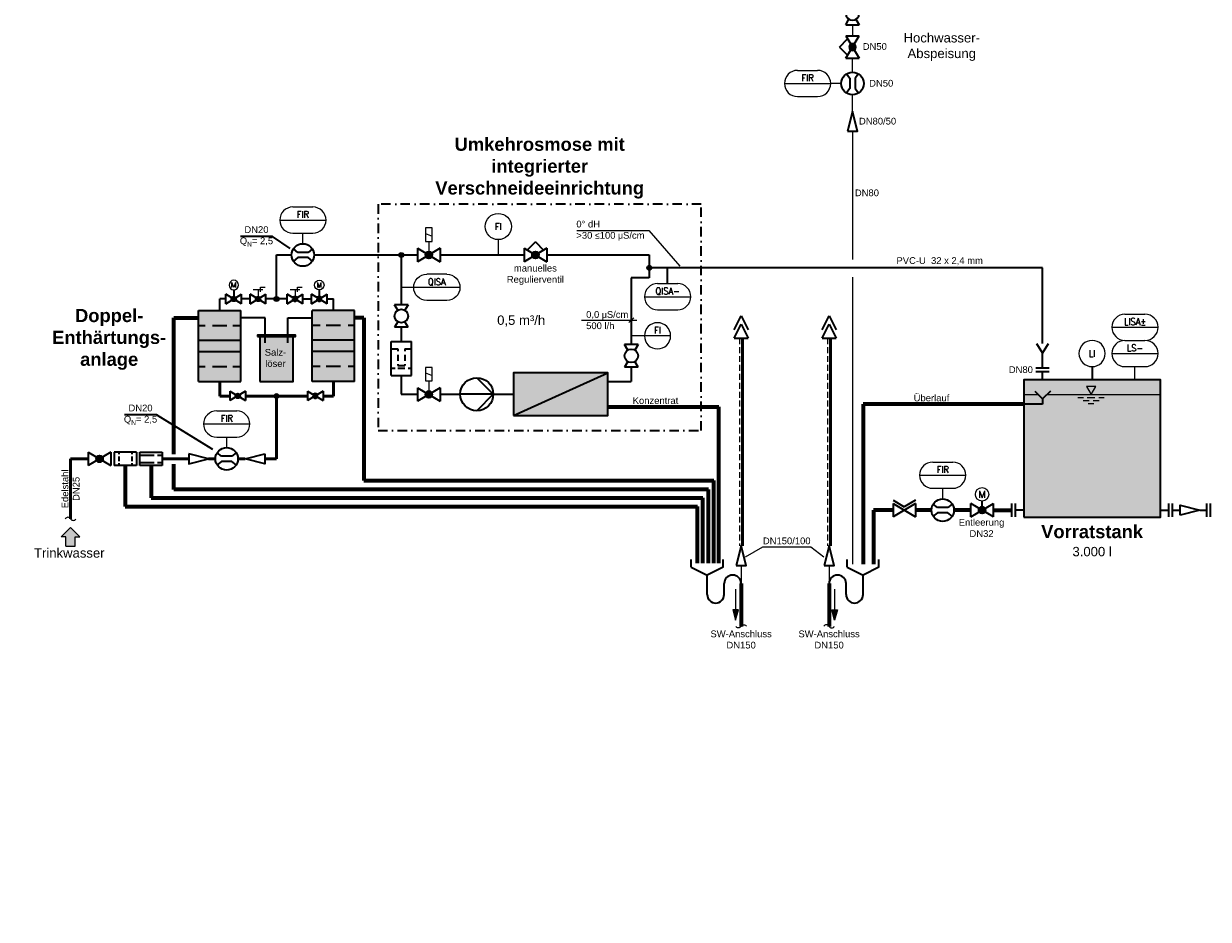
# Model space of a CAD drawing. Header units: millimetres. Extents: x -226 to 2201, y 0 to 1085.
# Tile 19 of 28: x 846 to 1162, y 239 to 478. Entities that reach past the tile are written whole.
import ezdxf
from ezdxf import colors
from ezdxf.entities.mleader import LeaderData, LeaderLine
from ezdxf.enums import TextEntityAlignment as Align
from ezdxf.math import Vec2, Vec3

# ---------------------------------------------------------------- set-up
doc = ezdxf.new("R2010")
doc.units = ezdxf.units.MM
doc.header["$PDMODE"] = 1
doc.linetypes.add('Strichpunkt', pattern=[25.4, 12.7, -6.35, 0, -6.35])
doc.linetypes.add('VERDECKT', pattern=[9.525, 6.35, -3.175])
doc.layers.get('0').update_dxf_attribs({"lineweight": 18})
for name, color, linetype, lineweight in [('TGAx_G_KOM_GA-Symbole', 7, 'Continuous', 18), ('TGAx_H_LTG_Druckhaltung', 137, 'Continuous', 50), ('TGAx_H_TXT_Beschriftung', 7, 'Continuous', 18), ('TGAx_H_TXT_Dimensionierung', 7, 'Continuous', 18), ('TGAx_S_KOM_Armaturen', 7, 'Continuous', 35), ('TGAx_S_KOM_Bauteile', 7, 'Continuous', 35), ('TGAx_S_KOM_Bauteile-Schraff', 9, 'Continuous', 18), ('TGAx_S_LTG_SW', 32, 'Continuous', 70), ('TGAx_S_LTG_SW-Entlüftung', 36, 'Continuous', 50), ('TGAx_S_LTG_TWS_Kalt', 80, 'Continuous', 50), ('TGAx_S_LTG_TWS_Kalt enthärtet', 80, 'GRENZE2', 35), ('TGAx_S_TXT_Beschriftung', 7, 'Continuous', 18), ('TGAx_S_TXT_Dimensionierung', 7, 'Continuous', 18)]:
    doc.layers.add(name, color=color, linetype=linetype, lineweight=lineweight)
doc.styles.add('Arial', font='arial.ttf')
doc.styles.add('MSR-Arial', font='romans.shx')
doc.linetypes.add('GRENZE2', pattern='A,6.35,-2.54,[132,ltypeshp.shx,S=2.54,R=0,X=-2.54,Y=0],-2.54,25.4', length=36.83)

# ---------------------------------------------------------------- blocks, each defined once
blk = doc.blocks.new('4.16-Leitungs-Verbindungspunkt')
at = {"linetype": 'Continuous', "lineweight": 18}
blk.add_hatch(color=256, dxfattribs=at).paths.add_polyline_path([(0.65, 0, 1), (-0.65, 0, 1)])
blk.add_circle((0, 0), 0.65, dxfattribs=at)
blk = doc.blocks.new('15.25-Ionenaustauschfiler')
for p, q in [((-2.7, 0), (-2.7, 9)), ((2.7, 9), (-2.7, 9)), ((2.7, 0), (2.7, 9)), ((-1.66, 7.11), (-2.7, 7.11)), ((0.92, 7.11), (-0.92, 7.11)), ((2.7, 7.11), (1.86, 7.11)), ((2.7, 5.22), (-2.7, 5.22)), ((2.7, 3.78), (-2.7, 3.78)), ((-1.66, 1.89), (-2.7, 1.89)), ((0.92, 1.89), (-0.92, 1.89)), ((2.7, 1.89), (1.86, 1.89)), ((2.7, 0), (-2.7, 0))]:
    blk.add_line(p, q)
blk = doc.blocks.new('7.01.03-Absperrventil')
at = {"linetype": 'Continuous'}
for p, q in [((0, 1.8), (0, -1.8)), ((0, 1.8), (6, -1.8)), ((6, 1.8), (0, -1.8)), ((6, 1.8), (6, -1.8))]:
    blk.add_line(p, q, dxfattribs=at)
for radius in [0.9, 0.8, 0.7, 0.6, 0.5, 0.4, 0.3, 0.2, 0.1]:
    blk.add_circle((3, 0), radius, dxfattribs=at)
blk.add_point((3, 0), dxfattribs=at)
blk = doc.blocks.new('7.05.20-Stellantr. handbetätigt und gesichert')
at = {"lineweight": 25}
for p, q in [((-1.8, 3.6), (1.8, 3.6)), ((0, 3.6), (0, 0)), ((0.9, 4.5), (2.7, 4.5)), ((0.9, 2.7), (0.9, 4.5))]:
    blk.add_line(p, q, dxfattribs=at)
blk = doc.blocks.new('7.05.02-Stellantr. Elektromotor')
at = {"lineweight": 25}
for p, q in [((-0.72, 0.9), (-0.72, -0.9)), ((-0.72, 0.9), (0, -0.9)), ((0, -0.9), (0.72, 0.9)), ((0.72, -0.9), (0.72, 0.9))]:
    blk.add_line(p, q, dxfattribs=at)
blk.add_circle((0, 0), 1.8, dxfattribs=at)
blk = doc.blocks.new('7.05.09-Stellantr. Elektromagnet')
at = {"lineweight": 25}
for p, q in [((-0.9, 5.76), (0.9, 5.04)), ((0, 3.6), (0, 0))]:
    blk.add_line(p, q, dxfattribs=at)
blk.add_lwpolyline([(-0.9, 3.6), (0.9, 3.6), (0.9, 7.2), (-0.9, 7.2)], close=True, dxfattribs=at)
blk = doc.blocks.new('7.02.01C-Absperrventil m. stet. Stellverhalten')
h = blk.add_hatch(color=256)
h.dxf.hatch_style = 1
h.paths.add_polyline_path([(2.23, 0.46), (3, 0), (3.77, 0.46, 0.56619)])
h.paths.add_polyline_path([(2.23, 0.46, 0.135933), (2.1, 0, 0.135933), (2.23, -0.46), (3, 0)])
h.paths.add_polyline_path([(3, 0), (2.23, -0.46, 0.56619), (3.77, -0.46)])
h.paths.add_polyline_path([(3.77, 0.46), (3, 0), (3.77, -0.46, 0.135933), (3.9, 0, 0.135933)])
at = {"linetype": 'Continuous'}
for p, q in [((3, 3.48), (0.81, 1.31)), ((3, 3.48), (5.19, 1.31)), ((6, 1.8), (0, -1.8)), ((0, 1.8), (6, -1.8)), ((0, 1.8), (0, -1.8)), ((6, 1.8), (6, -1.8))]:
    blk.add_line(p, q, dxfattribs=at)
blk.add_circle((3, 0), 0.9, dxfattribs=at)
blk.add_point((3, 0), dxfattribs=at)
blk = doc.blocks.new('02.MSR_Fühler rund')
blk.add_circle((0, 0), 3.5)
at = {"style": 'MSR-Arial', "width": 0.9}
blk.add_attdef('MESSART', text='', height=1.8, dxfattribs=at).set_placement((0, 0), align=Align.MIDDLE_CENTER)
blk = doc.blocks.new('7.01.04-Absperrhahn allg.')
at = {"linetype": 'Continuous'}
for p, q in [((0, 1.8), (0, -1.8)), ((0, 1.8), (1.46, 0.93)), ((6, 1.8), (4.54, 0.93)), ((6, 1.8), (6, -1.8)), ((1.46, -0.93), (0, -1.8)), ((4.54, -0.93), (6, -1.8))]:
    blk.add_line(p, q, dxfattribs=at)
blk.add_circle((3, 0), 1.8, dxfattribs=at)
blk = doc.blocks.new('15.21-Kerzenfilter')
for p, q in [((2.76, 9), (-2.64, 9)), ((-2.64, 0), (-2.64, 9)), ((-0.84, 7.11), (-2.64, 7.11)), ((-0.84, 7.11), (-0.84, 6.42)), ((0.96, 7.11), (0.96, 6.44)), ((2.76, 7.11), (0.96, 7.11)), ((2.76, 0), (2.76, 9)), ((-0.84, 5.47), (-0.84, 3.87)), ((0.96, 5.47), (0.96, 3.9)), ((-1.8, 1.89), (-2.64, 1.89)), ((2.76, 0), (-2.64, 0)), ((0.98, 1.89), (-0.86, 1.89)), ((-0.84, 2.98), (-0.84, 2.66)), ((0.96, 2.66), (-0.84, 2.66)), ((0.96, 2.98), (0.96, 2.66)), ((2.76, 1.89), (1.72, 1.89))]:
    blk.add_line(p, q)
blk = doc.blocks.new('13.21-Kreiselpumpe')
at = {"linetype": 'Continuous'}
for p, q in [((-4.4, -4.4), (0, 0)), ((0, 0), (4.4, -4.4)), ((0, 0), (0, -8.8))]:
    blk.add_line(p, q, dxfattribs=at)
blk.add_circle((0, -4.4), 4.4, dxfattribs=at)
blk = doc.blocks.new('02.MSR_Fühler m. Fernwirkung_rund')
blk.add_line((-3.5, 0), (3.5, 0))
blk.add_circle((0, 0), 3.5)
at = {"style": 'MSR-Arial', "width": 0.9}
for tag, p in [('MESSART', (0, 1.5)), ('WERT', (0, -1.55))]:
    blk.add_attdef(tag, text='', height=1.8, dxfattribs=at).set_placement(p, align=Align.MIDDLE_CENTER)
blk = doc.blocks.new('02.MSR_Fühler m. Fernwirkung_langrund')
for p, q in [((-2.67, 3.5), (2.67, 3.5)), ((-6.17, 0), (6.17, 0)), ((-2.67, -3.5), (2.67, -3.5))]:
    blk.add_line(p, q)
for centre, start, end in [((-2.67, 0), 90, 270), ((2.67, 0), 270, 90)]:
    blk.add_arc(centre, 3.5, start, end)
at = {"style": 'MSR-Arial', "width": 0.9}
for tag, p in [('MESSART', (0.02, 1.5)), ('WERT', (0.02, -1.55))]:
    blk.add_attdef(tag, text='', height=1.8, dxfattribs=at).set_placement(p, align=Align.MIDDLE_CENTER)
blk = doc.blocks.new('17.01.01-Durchflussmessung allg.')
for p, q in [((-1.38, 0.69), (-2.53, 1.62)), ((1.38, 0.69), (-1.38, 0.69)), ((2.53, 1.62), (1.38, 0.69)), ((-1.38, -0.69), (-2.53, -1.62)), ((1.38, -0.69), (-1.38, -0.69)), ((2.53, -1.62), (1.38, -0.69))]:
    blk.add_line(p, q)
blk.add_circle((0, 0), 3)
blk = doc.blocks.new('9-Rohrtrenner')
at = {"linetype": 'Continuous'}
for p, q in [((0, 1.8), (6, 1.8)), ((0, -1.8), (0, 1.8)), ((0, 1), (3.85, 1)), ((4.73, 1), (6, 1)), ((6, 1.8), (6, -1.8)), ((0, -1), (3.85, -1)), ((6, -1.8), (0, -1.8)), ((4.73, -1), (6, -1))]:
    blk.add_line(p, q, dxfattribs=at)
blk = doc.blocks.new('15.19-Flüssigkeitsfilter allg.')
for p, q in [((-2.7, 0), (-2.7, 9)), ((2.7, 9), (-2.7, 9)), ((-1.66, 7.11), (-2.7, 7.11)), ((0.92, 7.11), (-0.92, 7.11)), ((2.7, 7.11), (1.86, 7.11)), ((2.7, 0), (2.7, 9)), ((-1.66, 1.89), (-2.7, 1.89)), ((2.7, 0), (-2.7, 0)), ((0.92, 1.89), (-0.92, 1.89)), ((2.7, 1.89), (1.86, 1.89))]:
    blk.add_line(p, q)
blk = doc.blocks.new('6.01-Reduzierung')
at = {"flags": 128}
blk.add_lwpolyline([(0, 1.3125), (0, -1.3125), (5.25, 0)], close=True, dxfattribs=at)
blk = doc.blocks.new('*U186')
at = {"layer": 'TGAx_S_KOM_Armaturen', "color": 7, "linetype": 'Continuous', "lineweight": 35}
for p, q in [((-1.88, 0.36), (0, 4.11)), ((0, 4.11), (1.87, 0.36)), ((-1.88, -1.88), (0, 1.87)), ((0, 1.87), (1.87, -1.88)), ((-1.88, -1.88), (1.87, -1.88))]:
    blk.add_line(p, q, dxfattribs=at)
blk = doc.blocks.new('4.16-Leitungs-Abbruchlinie')
at = {"linetype": 'Continuous', "lineweight": 25}
for centre, start, end in [((-0.72, -0.42), 30.4406, 149.5594), ((0.72, 0.42), 210.4406, 329.5594)]:
    blk.add_arc(centre, 0.835, start, end, dxfattribs=at)
blk = doc.blocks.new('4.11-Pfeil-Fliessrichtung')
at = {"linetype": 'Continuous', "lineweight": 18}
blk.add_line((-4.12, 0), (4.12, 0), dxfattribs=at)
at = {"linetype": 'Continuous', "lineweight": 18, "flags": 128}
for points in [[(1.32, 0.75), (4.12, 0), (1.32, -0.75)], [(1.39, 0.66), (3.85, 0), (1.39, -0.66)], [(1.46, 0.57), (3.58, 0), (1.46, -0.57)], [(1.53, 0.48), (3.31, 0), (1.53, -0.48)], [(1.6, 0.39), (3.04, 0), (1.6, -0.39)], [(1.67, 0.3), (2.77, 0), (1.67, -0.3)], [(1.74, 0.21), (2.5, 0), (1.74, -0.21)], [(1.81, 0.11), (2.23, 0), (1.81, -0.11)], [(1.88, 0.02), (1.96, 0), (1.88, -0.02)]]:
    blk.add_lwpolyline(points, close=True, dxfattribs=at)
blk = doc.blocks.new('4.10-Pfeil breit')
at = {"linetype": 'Continuous', "lineweight": 25}
blk.add_hatch(color=256, dxfattribs=at).paths.add_polyline_path([(-2.5, 2.5), (-2.5, 1.25), (-5, 1.25), (-5, -1.25), (-2.5, -1.25), (-2.5, -2.5), (0, 0)])
for p, q in [((-5, 1.25), (-2.5, 1.25)), ((-5, -1.25), (-5, 1.25)), ((-2.5, 2.5), (0, 0)), ((-2.5, 1.25), (-2.5, 2.5)), ((0, 0), (-2.5, -2.5)), ((-5, -1.25), (-2.5, -1.25)), ((-2.5, -1.25), (-2.5, -2.5))]:
    blk.add_line(p, q, dxfattribs=at)
blk = doc.blocks.new('5.02-Flanschpaar')
at = {"linetype": 'Continuous'}
for p, q in [((0, 1.8), (0, -1.8)), ((1, 1.8), (1, -1.8))]:
    blk.add_line(p, q, dxfattribs=at)
blk = doc.blocks.new('GA_FÜHLER')
blk.add_circle((-3.25, 0), 3.5)
at = {"style": 'MSR-Arial', "width": 0.9}
blk.add_attdef('MESSART', text='', height=1.8, dxfattribs=at).set_placement((-3.25, 0), align=Align.MIDDLE_CENTER)
blk = doc.blocks.new('9.01-Trichter')
at = {"linetype": 'Continuous'}
for p, q in [((-1.63, 0), (0, -2.62)), ((0, -2.62), (1.63, 0)), ((0, -6.53), (0, -2.62))]:
    blk.add_line(p, q, dxfattribs=at)
blk = doc.blocks.new('Pfeil-Flüssigkeitsniveau')
at = {"linetype": 'Continuous', "lineweight": 18}
for p, q in [((-3.51, -0.8), (-2.03, -0.8)), ((-2.14, -1.6), (-0.51, -1.6)), ((-1.03, -0.8), (1.03, -0.8)), ((-0.77, -2.4), (0.77, -2.4)), ((0.51, -1.6), (2.14, -1.6)), ((2.03, -0.8), (3.51, -0.8))]:
    blk.add_line(p, q, dxfattribs=at)
at = {"linetype": 'Continuous', "lineweight": 18, "flags": 128}
blk.add_lwpolyline([(0, 0), (1.25, 2.17), (-1.25, 2.17)], close=True, dxfattribs=at)
blk = doc.blocks.new('01.DIV_Pfeil-Flüssigkeitsniveau')
blk.add_blockref('Pfeil-Flüssigkeitsniveau', (0, 0))
blk = doc.blocks.new('7.01.08-Membranarmatur')
at = {"linetype": 'Continuous'}
for p, q in [((0, 2.65), (3, 0.85)), ((0, 1.8), (0, -1.8)), ((0, 1.8), (6, -1.8)), ((6, 1.8), (0, -1.8)), ((6, 2.65), (3, 0.85)), ((6, 1.8), (6, -1.8))]:
    blk.add_line(p, q, dxfattribs=at)

msp = doc.modelspace()

# ---------------------------------------------------------------- leaders
at = {"layer": 'TGAx_H_TXT_Beschriftung'}
ml = msp.add_multileader_mtext('Standard', dxfattribs=at)
ml.set_content('\\A1;Anschluss s.\\PSchema Heizung EZ\\PZchg.-Nr.:\\P130-091E-00-X004H', color=256, style='Arial')
ml.set_leader_properties(color=256, linetype='ByLayer', lineweight=-1)
ml.build(insert=Vec2(0, 0))
ml.multileader.update_dxf_attribs({"has_text_frame": 1, "text_right_attachment_type": 6, "dogleg_length": 1, "arrow_head_size": 1.8})
ctx = ml.context
ctx.base_point, ctx.char_height, ctx.arrow_head_size, ctx.landing_gap_size, ctx.plane_origin = Vec3(1436.67, 782.43), 2.5, 1.8, 1, Vec3(1578.45, 911.75)
ctx.right_attachment, ctx.text_align_type = 6, 1
notes = []
notes.append((ctx, [(0, (0, 0, 0), (0, 0), (1, 0), 1, [])]))
ctx.mtext.insert, ctx.mtext.alignment, ctx.mtext.flow_direction = Vec3(1459.92, 784.21), 2, 5
ctx.mtext.has_bg_fill, ctx.mtext.bg_color, ctx.mtext.bg_scale_factor, ctx.mtext.bg_transparency, ctx.mtext.use_window_bg_color = 1, -1027028792, 1.5, 0, 1
for ctx, leaders in notes:
    for number, flags, end, landing, length, lines in leaders:
        leader = LeaderData()
        leader.index, (leader.has_last_leader_line, leader.has_dogleg_vector, leader.attachment_direction) = number, flags
        leader.last_leader_point, leader.dogleg_vector, leader.dogleg_length = Vec3(end), Vec3(landing), length
        for number, points, colour, breaks in lines:
            line = LeaderLine()
            line.index, line.vertices, line.color, line.breaks = number, Vec3.list(points), colors.encode_raw_color(colour), breaks
            leader.lines.append(line)
        ctx.leaders.append(leader)

# ---------------------------------------------------------------- next in the draw order: hatches: boundary and pattern name
at = {"layer": 'TGAx_S_KOM_Bauteile-Schraff'}
h = msp.add_hatch(color=256, dxfattribs=at)
h.set_gradient(color1=(232, 232, 232), one_color=1, tint=1, name='CYLINDER')
h.paths.add_polyline_path([(903.88, 401.35), (892.54, 401.35), (892.54, 393.41), (903.88, 393.41)])
h.paths.add_polyline_path([(903.88, 393.41), (892.54, 393.41), (892.54, 390.38), (903.88, 390.38)])
h.paths.add_polyline_path([(903.88, 390.38), (892.54, 390.38), (892.54, 382.45), (903.88, 382.45)])
h = msp.add_hatch(color=256, dxfattribs=at)
h.set_gradient(color1=(232, 232, 232), one_color=1, tint=1, name='CYLINDER')
h.paths.add_polyline_path([(934.2, 401.35), (922.86, 401.35), (922.86, 393.41), (934.2, 393.41)])
h.paths.add_polyline_path([(934.2, 393.41), (922.86, 393.41), (922.86, 390.38), (934.2, 390.38)])
h.paths.add_polyline_path([(934.2, 390.38), (922.86, 390.38), (922.86, 382.45), (934.2, 382.45)])
h = msp.add_hatch(color=256, dxfattribs=at)
h.set_gradient(color1=(232, 232, 232), one_color=1, tint=1, name='CYLINDER')
h.paths.add_polyline_path([(916.38, 394.81), (910.36, 394.81), (910.36, 394.46), (916.38, 394.46)])
h.paths.add_polyline_path([(910.36, 394.81), (908.32, 394.81), (908.32, 394.46), (910.36, 394.46)])
h.paths.add_polyline_path([(918.42, 394.81), (916.38, 394.81), (916.38, 394.46), (918.42, 394.46)])
h.paths.add_polyline_path([(917.85, 394.46), (916.38, 394.46), (910.36, 394.46), (908.89, 394.46), (908.89, 382.45), (917.85, 382.45)])
h = msp.add_hatch(color=256, dxfattribs=at)
h.set_gradient(color1=(232, 232, 232), rotation=90, one_color=1, tint=1, name='CYLINDER')
h.paths.add_polyline_path([(976.57, 373.35), (1001.77, 373.35), (1001.77, 384.7), (976.57, 384.7)])
h = msp.add_hatch(color=256, dxfattribs=at)
h.dxf.hatch_style = 1
h.set_gradient(color1=(192, 192, 192), tint=1, name='CYLINDER')
h.paths.add_polyline_path([(1112.65, 346.22), (1149.13, 346.22), (1149.13, 382.86), (1112.65, 382.86)])

# ---------------------------------------------------------------- next in the draw order: linework, layer by layer
at = {"layer": 'TGAx_G_KOM_GA-Symbole'}
for p, q in [((1063.98, 461.93), (1061.17, 461.93)), ((920.4, 419.17), (920.4, 421.98)), ((972.52, 420.26), (972.52, 416.17)), ((949.96, 407.53), (946.65, 407.53)), ((1011.49, 394.61), (1007.99, 394.61)), ((1142.32, 382.86), (1142.32, 386.38)), ((900.08, 364.77), (900.08, 367.58)), ((1091.04, 351.11), (1091.04, 353.92))]:
    msp.add_line(p, q, dxfattribs=at)
at = {"layer": 'TGAx_H_LTG_Druckhaltung', "lineweight": 18, "ltscale": 10}
for p, q in [((1066.98, 477.58), (1066.98, 474.59)), ((1066.98, 464.93), (1066.98, 468.64)), ((1066.98, 454.48), (1066.98, 458.93)), ((1066.98, 449.23), (1066.98, 445.65)), ((1066.98, 445.65), (1066.98, 414.96)), ((1066.98, 410.27), (1066.98, 333.68))]:
    msp.add_line(p, q, dxfattribs=at)
at = {"layer": 'TGAx_S_KOM_Armaturen'}
for p, q in [((1017.69, 408.55), (1017.69, 412.73)), ((901.96, 406.9), (901.96, 404.44)), ((924.78, 406.9), (924.78, 404.44)), ((1130.89, 386.38), (1130.89, 382.86)), ((976.57, 373.35), (1001.77, 384.7)), ((1117.65, 382.86), (1117.65, 385.05)), ((1117.69, 376.33), (1112.65, 376.33)), ((1117.69, 377.78), (1117.69, 376.33)), ((1101.55, 348.11), (1101.55, 350.51)), ((1112.65, 348.11), (1110.47, 348.11)), ((1149.13, 348.11), (1151.32, 348.11))]:
    msp.add_line(p, q, dxfattribs=at)
at = {"layer": 'TGAx_S_KOM_Armaturen', "lineweight": 18}
for p, q in [((1112.65, 378.92), (1116.52, 378.92)), ((1118.86, 378.92), (1149.13, 378.92))]:
    msp.add_line(p, q, dxfattribs=at)
at = {"layer": 'TGAx_S_KOM_Armaturen', "linetype": 'Strichpunkt', "ltscale": 0.2}
msp.add_lwpolyline([(1026.66, 369.34), (1026.66, 369.34), (1026.66, 429.73), (940.45, 429.73), (940.45, 369.34), (1026.66, 369.34)], dxfattribs=at)
at = {"layer": 'TGAx_S_KOM_Armaturen'}
for points in [[(916.99, 417.88), (912.26, 421.14), (903.78, 421.14)], [(1115.59, 379.83), (1117.69, 377.78)], [(1119.8, 379.83), (1117.69, 377.78)], [(896.42, 364.31), (881.34, 373.55), (872.85, 373.55)]]:
    msp.add_lwpolyline(points, dxfattribs=at)
for points in [[(976.57, 373.35), (1001.77, 373.35), (1001.77, 384.7), (976.57, 384.7)], [(1112.65, 346.22), (1149.13, 346.22), (1149.13, 382.86), (1112.65, 382.86)]]:
    msp.add_lwpolyline(points, close=True, dxfattribs=at)
at = {"layer": 'TGAx_S_KOM_Bauteile'}
for p, q in [((910.36, 399.38), (903.88, 399.38)), ((910.36, 392.72), (910.36, 399.38)), ((916.38, 399.38), (922.86, 399.38)), ((916.38, 392.72), (916.38, 399.38)), ((1024, 332.87), (1024, 334.93)), ((1032.47, 332.87), (1032.47, 334.93)), ((1065.55, 332.87), (1065.55, 334.93)), ((1074.02, 332.87), (1074.02, 334.93)), ((1032.75, 325.56), (1032.75, 328.52)), ((1065.26, 325.56), (1065.26, 328.52))]:
    msp.add_line(p, q, dxfattribs=at)
at = {"layer": 'TGAx_S_KOM_Bauteile', "linetype": 'Continuous'}
for p, q in [((1024, 332.87), (1028.23, 330.78)), ((1032.47, 332.87), (1028.23, 330.78)), ((1065.55, 332.87), (1069.79, 330.78)), ((1074.02, 332.87), (1069.79, 330.78)), ((1028.23, 325.56), (1028.23, 330.78)), ((1069.79, 325.56), (1069.79, 330.78))]:
    msp.add_line(p, q, dxfattribs=at)
at = {"layer": 'TGAx_S_KOM_Bauteile'}
for points in [[(908.32, 394.46), (918.42, 394.46), (918.42, 394.81), (908.32, 394.81)], [(908.89, 382.45), (917.85, 382.45), (917.85, 394.46), (908.89, 394.46)]]:
    msp.add_lwpolyline(points, close=True, dxfattribs=at)
for centre, start, end in [((1035.02, 328.52), 0, 180), ((1063, 328.52), 0, 180), ((1030.49, 325.56), 180, 0), ((1067.53, 325.56), 180, 0)]:
    msp.add_arc(centre, 2.26, start, end, dxfattribs=at)
at = {"layer": 'TGAx_S_LTG_SW'}
for p, q in [((886.01, 363.07), (886.01, 399.38)), ((886.01, 399.38), (892.54, 399.38)), ((936.64, 399.38), (934.2, 399.38)), ((936.64, 399.38), (936.64, 356)), ((1069.79, 376.33), (1069.79, 333.68)), ((1112.65, 376.33), (1069.79, 376.33)), ((1001.77, 375.63), (1031.33, 375.63)), ((1031.33, 333.93), (1031.33, 375.63)), ((886.01, 353.65), (886.01, 360.33)), ((873.03, 359.97), (873.03, 349.09)), ((879.9, 359.97), (879.9, 351.37)), ((936.64, 356), (1030.02, 356)), ((1030.02, 333.93), (1030.02, 356)), ((879.9, 351.37), (1027.03, 351.37)), ((1028.57, 353.65), (886.01, 353.65)), ((1027.03, 333.93), (1027.03, 351.37)), ((1028.57, 333.93), (1028.57, 353.65)), ((873.03, 349.09), (1025.63, 349.09)), ((1025.63, 333.93), (1025.63, 349.09)), ((1072.59, 348.11), (1072.59, 333.68)), ((1077.79, 348.11), (1072.59, 348.11)), ((1088.04, 348.11), (1083.79, 348.11)), ((1098.55, 348.11), (1094.04, 348.11)), ((1104.55, 348.11), (1109.47, 348.11))]:
    msp.add_line(p, q, dxfattribs=at)
at = {"layer": 'TGAx_S_LTG_SW', "ltscale": 0.1}
for p, q in [((1037.28, 328.52), (1037.28, 317.1)), ((1060.74, 328.52), (1060.74, 317.1))]:
    msp.add_line(p, q, dxfattribs=at)
at = {"layer": 'TGAx_S_LTG_SW-Entlüftung', "linetype": 'VERDECKT', "lineweight": 18, "ltscale": 0.25}
for p, q in [((1036.88, 393.98), (1036.88, 338.59)), ((1060.34, 393.98), (1060.34, 338.59))]:
    msp.add_line(p, q, dxfattribs=at)
at = {"layer": 'TGAx_S_LTG_SW-Entlüftung', "lineweight": 50}
for p, q in [((1037.68, 393.98), (1037.68, 338.59)), ((1061.14, 393.98), (1061.14, 338.59))]:
    msp.add_line(p, q, dxfattribs=at)
at = {"layer": 'TGAx_S_LTG_SW-Entlüftung', "lineweight": 18}
for p, q in [((1037.28, 333.34), (1037.28, 328.52)), ((1060.74, 333.34), (1060.74, 328.52))]:
    msp.add_line(p, q, dxfattribs=at)
at = {"layer": 'TGAx_S_LTG_TWS_Kalt', "ltscale": 2.5}
for p, q in [((898.21, 378.53), (898.21, 382.45)), ((928.53, 378.53), (928.53, 382.45)), ((898.21, 378.53), (900.93, 378.53)), ((905.13, 378.53), (921.61, 378.53)), ((913.37, 378.53), (913.37, 361.77)), ((928.53, 378.53), (925.81, 378.53)), ((858.45, 361.77), (863.18, 361.77)), ((858.45, 345.77), (858.45, 361.77)), ((882.9, 361.77), (889.95, 361.77)), ((895.2, 361.77), (897.08, 361.77)), ((903.08, 361.77), (904.97, 361.77)), ((910.22, 361.77), (913.37, 361.77))]:
    msp.add_line(p, q, dxfattribs=at)
at = {"layer": 'TGAx_S_LTG_TWS_Kalt enthärtet', "ltscale": 0.1}
for p, q in [((913.37, 404.44), (913.37, 416.17)), ((913.37, 416.17), (917.4, 416.17)), ((923.4, 416.17), (950.99, 416.17)), ((946.65, 416.17), (946.65, 402.89)), ((956.99, 416.17), (979.42, 416.17)), ((985.42, 416.17), (1012.79, 416.17)), ((1012.79, 416.17), (1012.79, 410.1)), ((1117.65, 412.73), (1012.79, 412.73)), ((1117.65, 392.58), (1117.65, 412.73)), ((1007.99, 410.1), (1007.99, 392.26)), ((1012.79, 410.1), (1007.99, 410.1)), ((898.21, 401.35), (898.21, 404.44)), ((899.86, 404.44), (898.21, 404.44)), ((906.34, 404.44), (904.06, 404.44)), ((916.2, 404.44), (910.54, 404.44)), ((920.4, 404.44), (922.68, 404.44)), ((926.88, 404.44), (928.53, 404.44)), ((928.53, 401.35), (928.53, 404.44)), ((928.53, 401.35), (928.53, 403.05)), ((946.65, 396.89), (946.65, 393.05)), ((1007.99, 386.26), (1007.99, 382.42)), ((946.65, 384.05), (946.65, 379.03)), ((1001.77, 382.42), (1007.99, 382.42)), ((946.65, 379.03), (950.99, 379.03)), ((956.99, 379.03), (962.29, 379.03)), ((971.29, 379.03), (976.57, 379.03)), ((1152.32, 348.11), (1154.36, 348.11)), ((1159.61, 348.11), (1161.38, 348.11))]:
    msp.add_line(p, q, dxfattribs=at)
at = {"layer": 'TGAx_S_TXT_Beschriftung'}
for p, q in [((993.5, 422.67), (1012.71, 422.67)), ((1012.71, 422.67), (1020.97, 413.17)), ((994.73, 398.78), (1009.47, 398.78)), ((1007.36, 398.15), (1008.63, 399.42))]:
    msp.add_line(p, q, dxfattribs=at)
msp.add_lwpolyline([(1038.42, 335.65), (1043.08, 338.34), (1055.86, 338.34), (1059.33, 335.61)], dxfattribs=at)

# ---------------------------------------------------------------- next in the draw order: block references
at = {"layer": 'TGAx_G_KOM_GA-Symbole'}
for name, p, values in [('02.MSR_Fühler m. Fernwirkung_langrund', (1055, 461.93), {'MESSART': 'FIR'}), ('02.MSR_Fühler m. Fernwirkung_langrund', (920.4, 425.48), {'MESSART': 'FIR'}), ('02.MSR_Fühler rund', (972.52, 423.76), {'MESSART': 'FI'}), ('02.MSR_Fühler m. Fernwirkung_langrund', (1017.69, 405.05), {'MESSART': 'QISA-'}), ('02.MSR_Fühler m. Fernwirkung_langrund', (1142.32, 396.88), {'MESSART': 'LISA%%p'}), ('02.MSR_Fühler m. Fernwirkung_langrund', (1142.32, 389.88), {'MESSART': 'LS-'}), ('02.MSR_Fühler m. Fernwirkung_langrund', (900.08, 371.08), {'MESSART': 'FIR'}), ('02.MSR_Fühler m. Fernwirkung_langrund', (1091.04, 357.42), {'MESSART': 'FIR'})]:
    msp.add_blockref(name, p, dxfattribs=at).add_auto_attribs(values)
ref = msp.add_blockref('02.MSR_Fühler m. Fernwirkung_langrund', (956.13, 407.53), dxfattribs=dict(at, xscale=-1))
ref.add_attrib('MESSART', 'QISA', dxfattribs={"layer": '0', "height": 1.8, "style": 'MSR-Arial', "width": 0.9}).set_placement((956.11, 409.03), align=Align.MIDDLE_CENTER)
ref = msp.add_blockref('02.MSR_Fühler m. Fernwirkung_rund', (1014.99, 394.61), dxfattribs=dict(at, xscale=-1))
ref.add_attrib('MESSART', 'FI', dxfattribs={"layer": '0', "height": 1.8, "style": 'MSR-Arial', "width": 0.9}).set_placement((1014.99, 396.1), align=Align.MIDDLE_CENTER)
at = {"layer": 'TGAx_G_KOM_GA-Symbole', "ltscale": 5}
ref = msp.add_blockref('GA_FÜHLER', (1134.14, 389.88), dxfattribs=dict(at, xscale=-1, rotation=180))
ref.add_attrib('MESSART', 'LI', dxfattribs={"layer": '0', "ltscale": 5, "height": 1.8, "style": 'MSR-Arial', "width": 0.9}).set_placement((1130.89, 389.88), align=Align.MIDDLE_CENTER)
at = {"layer": 'TGAx_S_KOM_Armaturen', "xscale": -1}
for name, p, rotation in [('7.01.04-Absperrhahn allg.', (1066.98, 483.58), 90), ('7.02.01C-Absperrventil m. stet. Stellverhalten', (1066.98, 474.64), 90), ('5.02-Flanschpaar', (1151.32, 348.11), 180), ('6.01-Reduzierung', (1154.36, 348.11), 180)]:
    msp.add_blockref(name, p, dxfattribs=dict(at, rotation=rotation))
at = {"layer": 'TGAx_S_KOM_Armaturen'}
for name, p, rotation in [('17.01.01-Durchflussmessung allg.', (1066.98, 461.93), 90), ('6.01-Reduzierung', (1066.98, 449.23), 90), ('7.01.04-Absperrhahn allg.', (946.65, 402.89), 270), ('7.01.04-Absperrhahn allg.', (1007.99, 392.26), 270), ('5.02-Flanschpaar', (1117.65, 385.05), 90.00000000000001), ('13.21-Kreiselpumpe', (971.19, 379.03), 270), ('7.01.03-Absperrventil', (1104.55, 348.11), 180), ('5.02-Flanschpaar', (1110.47, 348.11), 180), ('6.01-Reduzierung', (1037.28, 333.34), 90.00000000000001), ('6.01-Reduzierung', (1060.74, 333.34), 90.00000000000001)]:
    msp.add_blockref(name, p, dxfattribs=dict(at, rotation=rotation))
for name, p in [('7.05.09-Stellantr. Elektromagnet', (953.99, 416.17)), ('17.01.01-Durchflussmessung allg.', (920.4, 416.17)), ('7.01.03-Absperrventil', (950.99, 416.17)), ('7.02.01C-Absperrventil m. stet. Stellverhalten', (979.42, 416.17)), ('9.01-Trichter', (1117.65, 392.58)), ('7.05.09-Stellantr. Elektromagnet', (953.99, 378.97)), ('7.01.03-Absperrventil', (950.99, 378.97)), ('7.01.03-Absperrventil', (863.18, 361.77)), ('9-Rohrtrenner', (876.9, 361.77)), ('17.01.01-Durchflussmessung allg.', (900.08, 361.77)), ('6.01-Reduzierung', (889.95, 361.77)), ('7.05.02-Stellantr. Elektromotor', (1101.55, 352.31)), ('17.01.01-Durchflussmessung allg.', (1091.04, 348.11))]:
    msp.add_blockref(name, p, dxfattribs=at)
at = {"layer": 'TGAx_S_KOM_Armaturen', "yscale": 0.7, "zscale": 0.7}
for name, p, xscale in [('7.05.02-Stellantr. Elektromotor', (901.96, 408.16), -0.7), ('7.05.20-Stellantr. handbetätigt und gesichert', (908.44, 404.44), 0.7), ('7.05.20-Stellantr. handbetätigt und gesichert', (918.3, 404.44), 0.7), ('7.05.02-Stellantr. Elektromotor', (924.78, 408.16), 0.7), ('7.01.03-Absperrventil', (900.93, 378.57), 0.7), ('7.01.03-Absperrventil', (925.81, 378.57), -0.7)]:
    msp.add_blockref(name, p, dxfattribs=dict(at, xscale=xscale))
at = {"layer": 'TGAx_S_KOM_Armaturen'}
for name, p, xscale, yscale, zscale, rotation in [('7.01.03-Absperrventil', (904.06, 404.44), 0.7, 0.7, 0.7, 180), ('7.01.03-Absperrventil', (910.54, 404.44), 0.7, 0.7, 0.7, 180), ('7.01.03-Absperrventil', (916.2, 404.44), -0.7, 0.7, 0.7, 180), ('7.01.03-Absperrventil', (922.68, 404.44), -0.7, 0.7, 0.7, 180), ('15.19-Flüssigkeitsfilter allg.', (876.03, 361.77), 0.6666667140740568, 0.6666667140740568, 0.6666667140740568, 90.00000000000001)]:
    msp.add_blockref(name, p, dxfattribs=dict(at, xscale=xscale, yscale=yscale, zscale=zscale, rotation=rotation))
at = {"layer": 'TGAx_S_KOM_Armaturen', "linetype": 'Continuous', "lineweight": 35}
for p in [(1037.28, 395.85), (1060.74, 395.85)]:
    msp.add_blockref('*U186', p, dxfattribs=at)
at = {"layer": 'TGAx_S_KOM_Armaturen', "xscale": -1}
for name, p in [('15.21-Kerzenfilter', (946.71, 384.05)), ('6.01-Reduzierung', (910.22, 361.77)), ('7.01.08-Membranarmatur', (1083.79, 348.11)), ('5.02-Flanschpaar', (1162.38, 348.11))]:
    msp.add_blockref(name, p, dxfattribs=at)
at = {"layer": 'TGAx_S_KOM_Armaturen', "lineweight": 18}
msp.add_blockref('01.DIV_Pfeil-Flüssigkeitsniveau', (1130.62, 378.92), dxfattribs=at)
at = {"layer": 'TGAx_S_KOM_Bauteile', "yscale": 2.1, "zscale": 2.1}
for p, xscale in [((898.21, 382.45), -2.1), ((928.53, 382.45), 2.1)]:
    msp.add_blockref('15.25-Ionenaustauschfiler', p, dxfattribs=dict(at, xscale=xscale))
at = {"layer": 'TGAx_S_LTG_SW', "ltscale": 0.1, "xscale": -1, "rotation": 90}
msp.add_blockref('4.11-Pfeil-Fliessrichtung', (1035.8, 322.86), dxfattribs=at)
at = {"layer": 'TGAx_S_LTG_SW', "ltscale": 0.1, "rotation": 270}
msp.add_blockref('4.11-Pfeil-Fliessrichtung', (1062.22, 322.86), dxfattribs=at)
at = {"layer": 'TGAx_S_LTG_SW', "ltscale": 0.1, "xscale": -1}
msp.add_blockref('4.16-Leitungs-Abbruchlinie', (1037.28, 317.1), dxfattribs=at)
at = {"layer": 'TGAx_S_LTG_SW', "ltscale": 0.1}
msp.add_blockref('4.16-Leitungs-Abbruchlinie', (1060.74, 317.1), dxfattribs=at)
at = {"layer": 'TGAx_S_LTG_TWS_Kalt', "ltscale": 2.5}
for name, p in [('4.16-Leitungs-Verbindungspunkt', (913.37, 378.53)), ('4.16-Leitungs-Abbruchlinie', (858.45, 345.77))]:
    msp.add_blockref(name, p, dxfattribs=at)
at = {"layer": 'TGAx_S_LTG_TWS_Kalt', "ltscale": 2.5, "xscale": -1, "rotation": 270}
msp.add_blockref('4.10-Pfeil breit', (858.45, 343.48), dxfattribs=at)
at = {"layer": 'TGAx_S_LTG_TWS_Kalt enthärtet', "ltscale": 0.1}
for p in [(946.65, 416.17), (1012.79, 412.73), (913.37, 404.44)]:
    msp.add_blockref('4.16-Leitungs-Verbindungspunkt', p, dxfattribs=at)

# ---------------------------------------------------------------- next in the draw order: texts
at = {"layer": 'TGAx_H_TXT_Beschriftung', "attachment_point": 5, "style": 'Arial'}
for s, insert, char_height in [('Hochwasser-\\PAbspeisung', (1090.79, 471.66), 2.5), ('{\\fArial|b1|i0|c0|p34;Umkehrosmose mit\\Pintegrierter\\PVerschneideeinrichtung}', (983.56, 439.34), 3.5), ('{\\fArial|b1|i0|c0|p34;Doppel-\\PEnthärtungs-\\Panlage}', (868.74, 393.65), 3.5), ('{\\fArial|b1|i0|c0|p34;Vorratstank}\\P{\\H0.71429x;3.000 l}', (1130.89, 339.94), 3.5)]:
    msp.add_mtext(s, dxfattribs=dict(at, insert=insert, char_height=char_height))
at = {"layer": 'TGAx_H_TXT_Dimensionierung', "insert": (1068.71, 451.86), "char_height": 1.8, "attachment_point": 4, "style": 'Arial'}
msp.add_mtext('DN80/50', dxfattribs=at)
at = {"layer": 'TGAx_S_TXT_Beschriftung', "style": 'Arial'}
for s, insert, char_height, attachment_point in [('0° dH\\P>30 {\\fSymbol|b0|i0|c2|p18;\\H0.95833x;£}100 {\\fSymbol|b0|i0|c2|p18;\\H0.95833x;m}S/cm', (993.34, 422.67), 1.8, 4), ('manuelles\\PRegulierventil', (982.41, 410.88), 1.8, 5), ('0,0 {\\fSymbol|b0|i0|c2|p18;\\H0.95833x;m}S/cm\\P500 l/h', (995.95, 398.78), 1.8, 4), ('Salz-\\Plöser', (913.09, 388.69), 1.8, 5), ('Konzentrat', (1014.44, 377.32), 1.8, 5), ('Trinkwasser', (858.1, 336.66), 2.5, 5), ('SW-Anschluss\\PDN150', (1037.28, 315.99), 1.8, 2), ('SW-Anschluss\\PDN150', (1060.74, 315.99), 1.8, 2)]:
    msp.add_mtext(s, dxfattribs=dict(at, insert=insert, char_height=char_height, attachment_point=attachment_point))
at = {"layer": 'TGAx_S_TXT_Beschriftung', "insert": (1043.08, 339.89), "char_height": 1.8, "width": 1.7603, "attachment_point": 4, "style": 'Arial'}
msp.add_mtext('DN150/100', dxfattribs=at)
at = {"layer": 'TGAx_S_TXT_Dimensionierung', "style": 'Arial'}
for s, insert, char_height, attachment_point in [('DN50', (1069.72, 471.78), 1.8, 4), ('\\A1;DN50', (1071.43, 461.98), 1.8, 4), ('DN80', (1070.83, 432.74), 1.8, 5), ('\\A1;DN20\\PQ{\\H0.7x;\\S^ N;}= 2,5', (908.02, 421.14), 1.8, 5), ('PVC-U  32 x 2,4 mm', (1090.24, 414.52), 1.8, 5), ('0,5 m³/h', (978.62, 398.55), 2.5, 5), ('Überlauf', (1088.05, 378.01), 1.8, 5), ('\\A1;DN20\\PQ{\\H0.7x;\\S^ N;}= 2,5', (877.1, 373.55), 1.8, 5), ('Entleerung\\PDN32', (1101.4, 343.34), 1.8, 5)]:
    msp.add_mtext(s, dxfattribs=dict(at, insert=insert, char_height=char_height, attachment_point=attachment_point))
at = {"layer": 'TGAx_S_TXT_Dimensionierung', "insert": (1108.67, 385.57), "char_height": 1.8, "width": 1.7603, "attachment_point": 4, "style": 'Arial'}
msp.add_mtext('DN80', dxfattribs=at)
at = {"layer": 'TGAx_S_TXT_Dimensionierung', "insert": (858.45, 353.77), "char_height": 1.8, "attachment_point": 5, "rotation": 90, "style": 'Arial'}
msp.add_mtext('Edelstahl\\PDN25', dxfattribs=at)

doc.saveas('drawing.dxf')
